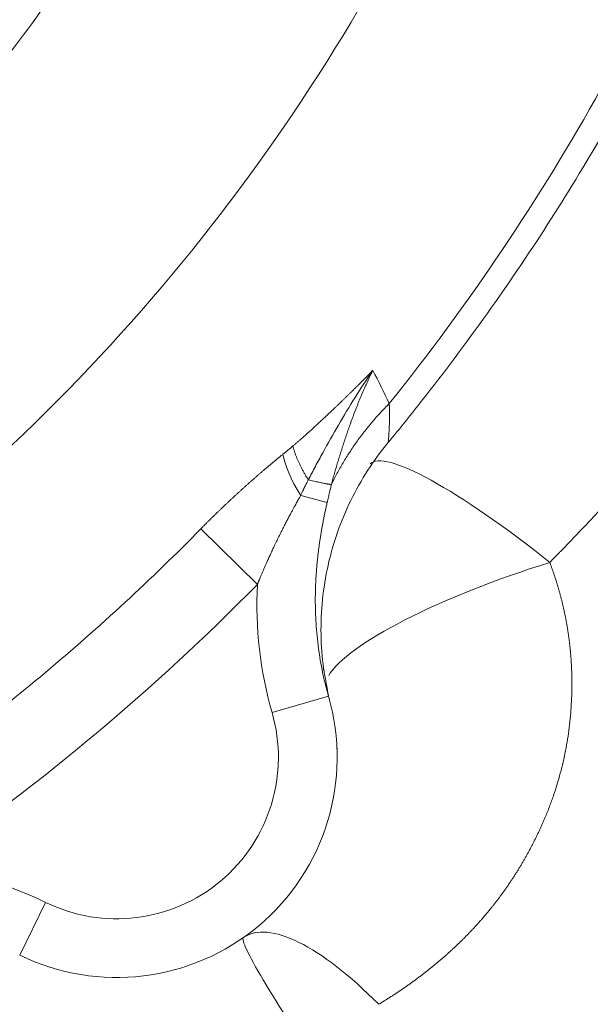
# Model space of a CAD drawing. Header units: millimetres. Extents: x 176 to 9387, y -11044 to -3322.
# Tile 214 of 256: x 8365 to 8384, y -9838 to -9805. Entities that reach past the tile are written whole.
import ezdxf

# ---------------------------------------------------------------- set-up
doc = ezdxf.new("R2010")
doc.units = ezdxf.units.MM
doc.header["$LTSCALE"] = 0.3175
doc.layers.add('1轮廓实线层', color=7, linetype='Continuous', lineweight=18)

msp = doc.modelspace()

# ---------------------------------------------------------------- linework, layer by layer
at = {"layer": '1轮廓实线层'}
for p, q in [((8374.25222, -9821.02287), (8375.1532, -9821.26996)), ((8372.77771, -9824.05598), (8370.85108, -9822.16602)), ((8373.27829, -9828.41995), (8375.19995, -9827.86566)), ((8375.22708, -9827.96109), (8375.21716, -9827.92531)), ((8365.57484, -9834.88379), (8364.69524, -9836.67998))]:
    msp.add_line(p, q, dxfattribs=at)
for radius in [7.5, 7.5, 5.5]:
    msp.add_arc((8367.99374, -9829.94426), radius, 243.908908, 16.089975, dxfattribs=at)
for centre, major_axis, ratio, start_param, end_param in [((8375.66871, -9821.41133), (-1.90384, 2.31849), 0.30843989, 0.47730838, 1.1595921), ((8382.7243, -9825.12133), (6.10522, -5.16974), 0.17498542, 1.71789912, 3.14159265), ((8382.7243, -9825.12133), (-7.60287, -2.48926), 0.21609572, 4.64175476, 6.04674162), ((8376.90543, -9842.6262), (-4.59958, 6.54552), 0.34126052, 5.16448009, 6.28318531), ((8376.90543, -9842.6262), (-4.59958, 6.54552), 0.05895864, 0, 1.27317881)]:
    msp.add_ellipse(centre, major_axis=major_axis, ratio=ratio, start_param=start_param, end_param=end_param, dxfattribs=at)
for points, knots in [([(8288.6896, -9709.07232), (8291.27651, -9707.83776), (8293.94048, -9706.76911), (8299.37858, -9704.97706), (8307.70088, -9702.80679), (8316.32021, -9702.24957), (8327.71023, -9702.95329), (8333.35403, -9704.02848), (8344.18401, -9707.54873), (8349.37021, -9709.99379), (8358.96165, -9716.09193), (8363.3669, -9719.74502), (8371.1248, -9728.02414), (8374.47745, -9732.65017), (8379.92586, -9742.5817), (8382.02162, -9747.88719), (8384.83111, -9758.84442), (8385.54486, -9764.49615), (8385.55123, -9775.79349), (8384.84386, -9781.43909), (8382.05657, -9792.37418), (8379.97665, -9797.66367), (8374.57693, -9807.56023), (8367.93733, -9816.77437), (8354.88301, -9827.69907), (8339.54581, -9835.05914), (8322.87578, -9838.40626), (8305.90132, -9837.54034), (8295.08017, -9834.19157), (8289.95943, -9831.87672)], [0, 0, 0, 0, 0.03125, 0.03125, 0.0625, 0.125, 0.125, 0.1875, 0.1875, 0.25, 0.25, 0.3125, 0.3125, 0.375, 0.375, 0.4375, 0.4375, 0.5, 0.5, 0.5625, 0.5625, 0.625, 0.625, 0.6875, 0.75, 0.8125, 0.875, 0.9375, 1, 1, 1, 1]), ([(8292.572, -9717.20877), (8294.8174, -9716.13733), (8297.11042, -9715.2185), (8301.78779, -9713.67452), (8304.17218, -9713.04934), (8307.8192, -9712.33779), (8309.05022, -9712.1382), (8311.50639, -9711.8195), (8312.73406, -9711.69966), (8316.41587, -9711.456), (8318.8688, -9711.4474), (8322.54579, -9711.66602), (8323.77104, -9711.77767), (8325.60832, -9712.00378), (8326.22064, -9712.08893), (8327.44508, -9712.27901), (8328.05812, -9712.38412), (8331.11148, -9712.95762), (8333.50011, -9713.56553), (8338.17236, -9715.0711), (8340.45593, -9715.96891), (8343.80239, -9717.53323), (8344.90468, -9718.09109), (8346.53781, -9718.98388), (8347.07951, -9719.29128), (8348.14881, -9719.92074), (8348.67715, -9720.24319), (8351.2876, -9721.89368), (8353.27644, -9723.33588), (8357.06123, -9726.45637), (8358.85719, -9728.13465), (8361.40145, -9730.83525), (8362.22715, -9731.76958), (8363.80854, -9733.67778), (8364.56546, -9734.65251), (8366.73728, -9737.63711), (8368.05377, -9739.70707), (8370.42343, -9744.0078), (8371.47719, -9746.24018), (8373.31026, -9750.86451), (8374.07139, -9753.20996), (8375.29207, -9757.96545), (8375.75159, -9760.37549), (8376.21476, -9764.03899), (8376.33132, -9765.26826), (8376.44799, -9767.12461), (8376.47721, -9767.74659), (8376.51569, -9768.98765), (8376.52502, -9769.60691), (8376.52257, -9772.69702), (8376.36439, -9775.14926), (8375.74558, -9780.01533), (8375.28495, -9782.42917), (8374.51375, -9785.42164), (8374.34969, -9786.01889), (8374.00176, -9787.21087), (8373.8178, -9787.80571), (8373.24021, -9789.57366), (8372.81969, -9790.73457), (8371.45434, -9794.16536), (8370.40623, -9796.38358), (8368.03395, -9800.68194), (8366.70996, -9802.76216), (8363.77763, -9806.78037), (8362.19853, -9808.67787), (8358.82737, -9812.2483), (8357.03448, -9813.9228), (8354.18435, -9816.26864), (8353.2074, -9817.02282), (8351.19836, -9818.4743), (8350.16501, -9819.17199), (8347.02563, -9821.14906), (8344.86669, -9822.32404), (8340.42102, -9824.39712), (8338.13427, -9825.29517), (8335.19332, -9826.23895), (8334.601, -9826.41875), (8333.408, -9826.76025), (8332.80654, -9826.92212), (8331.00222, -9827.37717), (8329.79593, -9827.64094), (8326.16708, -9828.31654), (8323.73458, -9828.61316), (8318.84316, -9828.90001), (8316.38428, -9828.89076), (8313.29377, -9828.68301), (8312.67375, -9828.63148), (8311.43739, -9828.50893), (8310.82185, -9828.43802), (8308.98306, -9828.19673), (8307.76763, -9827.9978), (8304.15219, -9827.28855), (8301.78272, -9826.66678), (8298.28909, -9825.51316), (8297.13469, -9825.09165), (8295.41857, -9824.40286), (8294.84912, -9824.16383), (8294.14059, -9823.85306), (8293.99905, -9823.79031), (8293.82232, -9823.71112), (8293.78699, -9823.69524), (8293.734, -9823.67137), (8293.71635, -9823.66341), (8293.68986, -9823.65144), (8293.68103, -9823.64745), (8293.66338, -9823.63947), (8293.65455, -9823.63548), (8293.5751, -9823.59957), (8293.50447, -9823.56769), (8293.15126, -9823.40846), (8292.86853, -9823.28164), (8292.58565, -9823.15539)], [0, 0, 0, 0, 0.03125, 0.03125, 0.0625, 0.0625, 0.078125, 0.078125, 0.09375, 0.09375, 0.125, 0.125, 0.140625, 0.140625, 0.1484375, 0.1484375, 0.15625, 0.15625, 0.1875, 0.1875, 0.21875, 0.21875, 0.234375, 0.234375, 0.2421875, 0.2421875, 0.25, 0.25, 0.28125, 0.28125, 0.3125, 0.3125, 0.328125, 0.328125, 0.34375, 0.34375, 0.375, 0.375, 0.40625, 0.40625, 0.4375, 0.4375, 0.46875, 0.46875, 0.484375, 0.484375, 0.4921875, 0.4921875, 0.5, 0.5, 0.53125, 0.53125, 0.5625, 0.5625, 0.5703125, 0.5703125, 0.578125, 0.578125, 0.59375, 0.59375, 0.625, 0.625, 0.65625, 0.65625, 0.6875, 0.6875, 0.71875, 0.71875, 0.734375, 0.734375, 0.75, 0.75, 0.78125, 0.78125, 0.8125, 0.8125, 0.8203125, 0.8203125, 0.828125, 0.828125, 0.84375, 0.84375, 0.875, 0.875, 0.90625, 0.90625, 0.9140625, 0.9140625, 0.921875, 0.921875, 0.9375, 0.9375, 0.96875, 0.96875, 0.984375, 0.984375, 0.9921875, 0.9921875, 0.99414063, 0.99414063, 0.99462891, 0.99462891, 0.99487305, 0.99487305, 0.99499512, 0.99499512, 0.99511719, 0.99511719, 0.99609375, 0.99609375, 1, 1, 1, 1]), ([(8377.26471, -9817.89461), (8379.96815, -9814.52759), (8382.98682, -9810.03252), (8385.50358, -9805.26321), (8386.4691, -9803.33523), (8386.93125, -9802.36109), (8388.25464, -9799.41089), (8389.85126, -9795.4033), (8391.41588, -9790.24613), (8392.15549, -9787.10216), (8392.60375, -9784.99701), (8392.80542, -9783.93984), (8393.70098, -9778.63584), (8394.1456, -9773.25922), (8394.02221, -9767.88869), (8393.92733, -9765.74291), (8393.85709, -9764.67123), (8393.57846, -9761.46269), (8393.02597, -9757.20192), (8391.89075, -9751.9569), (8391.0131, -9748.86329), (8390.38472, -9746.81463), (8390.04888, -9745.79718), (8388.26343, -9740.74867), (8386.49524, -9736.83374), (8383.89392, -9732.16359), (8383.3541, -9731.24073), (8382.23619, -9729.41909), (8380.50196, -9726.72272), (8378.60114, -9724.14111), (8377.26481, -9722.47682)], [0, 0, 0, 0, 0.125, 0.15625, 0.15625, 0.1875, 0.1875, 0.25, 0.3125, 0.34375, 0.34375, 0.375, 0.375, 0.5, 0.53125, 0.53125, 0.5625, 0.5625, 0.625, 0.6875, 0.71875, 0.71875, 0.75, 0.75, 0.875, 0.875, 0.90625, 0.90625, 0.9375, 1, 1, 1, 1]), ([(8377.23138, -9819.21926), (8377.62285, -9818.74516), (8378.00886, -9818.26615), (8379.90895, -9815.84936), (8381.32597, -9813.85668), (8383.9589, -9809.75769), (8385.17479, -9807.65137), (8387.40595, -9803.3254), (8388.42124, -9801.10575), (8389.78999, -9797.68916), (8390.22152, -9796.53271), (8391.02649, -9794.2061), (8391.39958, -9793.03754), (8392.43233, -9789.51639), (8393.00565, -9787.14836), (8393.92592, -9782.37184), (8394.27286, -9779.96334), (8394.62183, -9776.31995), (8394.70954, -9775.10037), (8394.82673, -9772.65291), (8394.85631, -9771.42248), (8394.85631, -9770.19279)], [0, 0, 0, 0, 0.03442585, 0.03442585, 0.17238187, 0.17238187, 0.3103379, 0.3103379, 0.44829393, 0.44829393, 0.51727195, 0.51727195, 0.58624996, 0.58624996, 0.72420599, 0.72420599, 0.86216202, 0.86216202, 0.93114003, 0.93114003, 1, 1, 1, 1]), ([(8391.75488, -9812.19279), (8391.73344, -9812.2252), (8391.69053, -9812.29004), (8391.62594, -9812.38719), (8391.56117, -9812.48429), (8391.4962, -9812.58134), (8391.43104, -9812.67834), (8391.36569, -9812.77529), (8391.30014, -9812.87218), (8391.23439, -9812.96903), (8391.16845, -9813.06581), (8391.10231, -9813.16255), (8391.03598, -9813.25922), (8390.96946, -9813.35585), (8390.90273, -9813.45242), (8390.83582, -9813.54893), (8390.76871, -9813.64539), (8390.7014, -9813.74179), (8390.6339, -9813.83813), (8390.5662, -9813.93442), (8390.49831, -9814.03065), (8390.43022, -9814.12682), (8390.36194, -9814.22293), (8390.29347, -9814.31899), (8390.22479, -9814.41498), (8390.15593, -9814.51092), (8390.08687, -9814.6068), (8390.01761, -9814.70261), (8389.94816, -9814.79837), (8389.87851, -9814.89407), (8389.80867, -9814.9897), (8389.73863, -9815.08528), (8389.6684, -9815.18079), (8389.59797, -9815.27624), (8389.52735, -9815.37163), (8389.45654, -9815.46696), (8389.38552, -9815.56222), (8389.31432, -9815.65742), (8389.24292, -9815.75255), (8389.17132, -9815.84763), (8389.09953, -9815.94263), (8389.02754, -9816.03758), (8388.95536, -9816.13245), (8388.88298, -9816.22727), (8388.81041, -9816.32201), (8388.73764, -9816.41669), (8388.66468, -9816.51131), (8388.59152, -9816.60585), (8388.51817, -9816.70033), (8388.44462, -9816.79475), (8388.37088, -9816.88909), (8388.29694, -9816.98337), (8388.22281, -9817.07758), (8388.14848, -9817.17172), (8388.07396, -9817.26579), (8387.99924, -9817.35979), (8387.92433, -9817.45372), (8387.84923, -9817.54759), (8387.77392, -9817.64138), (8387.69843, -9817.7351), (8387.62273, -9817.82875), (8387.54685, -9817.92233), (8387.47076, -9818.01584), (8387.39449, -9818.10927), (8387.31801, -9818.20264), (8387.24135, -9818.29593), (8387.16448, -9818.38915), (8387.08743, -9818.48229), (8387.01017, -9818.57536), (8386.93273, -9818.66836), (8386.85508, -9818.76129), (8386.77724, -9818.85414), (8386.69921, -9818.94691), (8386.62098, -9819.03961), (8386.54256, -9819.13224), (8386.46394, -9819.22479), (8386.38513, -9819.31726), (8386.30612, -9819.40966), (8386.22692, -9819.50198), (8386.14752, -9819.59423), (8386.06793, -9819.6864), (8385.98814, -9819.77849), (8385.90816, -9819.8705), (8385.82798, -9819.96244), (8385.74761, -9820.0543), (8385.66704, -9820.14607), (8385.58628, -9820.23778), (8385.50532, -9820.3294), (8385.42417, -9820.42094), (8385.34282, -9820.5124), (8385.26127, -9820.60379), (8385.17954, -9820.69509), (8385.0976, -9820.78631), (8385.01547, -9820.87745), (8384.93315, -9820.96852), (8384.85063, -9821.0595), (8384.76792, -9821.15039), (8384.68501, -9821.24121), (8384.60191, -9821.33195), (8384.51861, -9821.4226), (8384.43512, -9821.51317), (8384.35143, -9821.60366), (8384.26755, -9821.69406), (8384.18347, -9821.78438), (8384.09919, -9821.87462), (8384.01472, -9821.96477), (8383.93006, -9822.05484), (8383.8452, -9822.14483), (8383.76015, -9822.23473), (8383.6749, -9822.32454), (8383.58946, -9822.41427), (8383.50382, -9822.50392), (8383.41798, -9822.59348), (8383.33196, -9822.68295), (8383.24573, -9822.77234), (8383.15931, -9822.86164), (8383.0727, -9822.95086), (8382.98589, -9823.03998), (8382.89889, -9823.12902), (8382.81169, -9823.21798), (8382.75344, -9823.27718), (8382.7243, -9823.30679)], [0, 0, 0, 0, 0.00808787, 0.01618028, 0.02427727, 0.03237885, 0.04048504, 0.04859587, 0.05671136, 0.06483152, 0.07295638, 0.08108596, 0.08922028, 0.09735937, 0.10550324, 0.11365192, 0.12180542, 0.12996377, 0.13812699, 0.1462951, 0.15446812, 0.16264607, 0.17082898, 0.17901685, 0.18720972, 0.19540761, 0.20361053, 0.21181851, 0.22003157, 0.22824972, 0.236473, 0.24470141, 0.25293498, 0.26117373, 0.26941768, 0.27766685, 0.28592127, 0.29418094, 0.3024459, 0.31071616, 0.31899174, 0.32727266, 0.33555895, 0.34385062, 0.35214769, 0.36045018, 0.36875812, 0.37707152, 0.3853904, 0.39371479, 0.4020447, 0.41038014, 0.41872116, 0.42706775, 0.43541994, 0.44377776, 0.45214121, 0.46051033, 0.46888512, 0.47726562, 0.48565183, 0.49404378, 0.50244148, 0.51084497, 0.51925425, 0.52766934, 0.53609027, 0.54451705, 0.5529497, 0.56138824, 0.5698327, 0.57828308, 0.58673942, 0.59520172, 0.60367, 0.61214429, 0.62062461, 0.62911096, 0.63760338, 0.64610188, 0.65460648, 0.66311719, 0.67163404, 0.68015704, 0.68868622, 0.69722159, 0.70576316, 0.71431097, 0.72286502, 0.73142533, 0.73999193, 0.74856483, 0.75714404, 0.7657296, 0.7743215, 0.78291979, 0.79152446, 0.80013554, 0.80875305, 0.817377, 0.82600742, 0.83464432, 0.84328771, 0.85193762, 0.86059407, 0.86925706, 0.87792663, 0.88660278, 0.89528553, 0.90397491, 0.91267092, 0.92137359, 0.93008294, 0.93879897, 0.94752171, 0.95625118, 0.96498739, 0.97373036, 0.98248011, 0.99123665, 1, 1, 1, 1]), ([(8373.99028, -9819.33839), (8374.00191, -9819.32853), (8374.02556, -9819.30848), (8374.06155, -9819.27774), (8374.09865, -9819.24588), (8374.13686, -9819.21289), (8374.17618, -9819.17878), (8374.2166, -9819.14353), (8374.25813, -9819.10714), (8374.30075, -9819.06961), (8374.34448, -9819.03095), (8374.38929, -9818.99114), (8374.4352, -9818.95018), (8374.4822, -9818.90807), (8374.53029, -9818.86481), (8374.57947, -9818.82039), (8374.62972, -9818.77481), (8374.68106, -9818.72807), (8374.73347, -9818.68016), (8374.78696, -9818.63108), (8374.84152, -9818.58083), (8374.89715, -9818.5294), (8374.95384, -9818.47678), (8375.01159, -9818.42299), (8375.0704, -9818.368), (8375.13027, -9818.31182), (8375.19119, -9818.25445), (8375.25316, -9818.19587), (8375.31617, -9818.13609), (8375.38022, -9818.0751), (8375.44531, -9818.0129), (8375.51144, -9817.94948), (8375.57859, -9817.88483), (8375.64677, -9817.81896), (8375.71597, -9817.75186), (8375.78619, -9817.68352), (8375.85742, -9817.61395), (8375.92966, -9817.54312), (8376.00291, -9817.47105), (8376.07715, -9817.39773), (8376.15239, -9817.32314), (8376.22863, -9817.24729), (8376.30584, -9817.17017), (8376.38404, -9817.09178), (8376.46322, -9817.0121), (8376.54337, -9816.93114), (8376.6245, -9816.8489), (8376.67883, -9816.79356), (8376.70617, -9816.7657)], [0, 0, 0, 0, 0.0124155, 0.0252419, 0.03847955, 0.05212879, 0.06618991, 0.08066322, 0.09554899, 0.11084748, 0.12655894, 0.14268362, 0.15922173, 0.17617351, 0.19353918, 0.21131893, 0.22951297, 0.24812151, 0.26714473, 0.28658283, 0.30643598, 0.32670438, 0.3473882, 0.36848762, 0.39000282, 0.41193397, 0.43428125, 0.45704482, 0.48022487, 0.50382155, 0.52783504, 0.55226551, 0.57711312, 0.60237805, 0.62806047, 0.65416053, 0.68067842, 0.7076143, 0.73496833, 0.7627407, 0.79093156, 0.8195411, 0.84856947, 0.87801686, 0.90788343, 0.93816936, 0.96887483, 1, 1, 1, 1]), ([(8376.70617, -9816.7657), (8376.4993, -9817.06814), (8376.29843, -9817.3765), (8375.90856, -9817.99913), (8375.71956, -9818.31341), (8375.35342, -9818.94225), (8375.17626, -9819.25683), (8374.91956, -9819.72459), (8374.8355, -9819.87983), (8374.67044, -9820.18815), (8374.58944, -9820.34124), (8374.51002, -9820.49283)], [0, 0, 0, 0, 0.25, 0.25, 0.5, 0.5, 0.75, 0.75, 0.875, 0.875, 1, 1, 1, 1]), ([(8376.70617, -9816.7657), (8376.69783, -9816.78288), (8376.68113, -9816.81725), (8376.65626, -9816.86896), (8376.63153, -9816.92079), (8376.60695, -9816.97275), (8376.58251, -9817.02483), (8376.55822, -9817.07703), (8376.53408, -9817.12935), (8376.51008, -9817.18179), (8376.48624, -9817.23434), (8376.46256, -9817.28701), (8376.43903, -9817.33978), (8376.41565, -9817.39267), (8376.39243, -9817.44567), (8376.36937, -9817.49878), (8376.34647, -9817.55199), (8376.32373, -9817.60531), (8376.30115, -9817.65872), (8376.27874, -9817.71224), (8376.25649, -9817.76586), (8376.2344, -9817.81957), (8376.21248, -9817.87338), (8376.19073, -9817.92729), (8376.16915, -9817.98128), (8376.14774, -9818.03537), (8376.1265, -9818.08954), (8376.10543, -9818.1438), (8376.08453, -9818.19814), (8376.06381, -9818.25257), (8376.04327, -9818.30708), (8376.0229, -9818.36167), (8376.0027, -9818.41633), (8375.98269, -9818.47107), (8375.96285, -9818.52588), (8375.94319, -9818.58077), (8375.91975, -9818.64696), (8375.89253, -9818.72455), (8375.86153, -9818.81371), (8375.83074, -9818.90315), (8375.80016, -9818.99287), (8375.7698, -9819.08286), (8375.73968, -9819.17312), (8375.7098, -9819.26365), (8375.68018, -9819.35444), (8375.65083, -9819.44549), (8375.62175, -9819.53681), (8375.59295, -9819.62837), (8375.56445, -9819.72019), (8375.53626, -9819.81225), (8375.50838, -9819.90456), (8375.48083, -9819.9971), (8375.45361, -9820.08988), (8375.42674, -9820.18289), (8375.40023, -9820.27613), (8375.37409, -9820.36958), (8375.34832, -9820.46326), (8375.32292, -9820.55713), (8375.30632, -9820.6199), (8375.29802, -9820.65128)], [0, 0, 0, 0, 0.01438302, 0.02876275, 0.043139, 0.0575116, 0.07188037, 0.08624512, 0.10060569, 0.11496188, 0.12931351, 0.14366042, 0.15800241, 0.17233931, 0.18667094, 0.20099711, 0.21531766, 0.22963239, 0.24394112, 0.25824369, 0.2725399, 0.28682958, 0.30111255, 0.31538863, 0.32965765, 0.34391941, 0.35817375, 0.37242048, 0.38665943, 0.40089042, 0.41511327, 0.4293278, 0.44353385, 0.45773123, 0.47191976, 0.48609927, 0.50026959, 0.52311943, 0.54595277, 0.56877021, 0.59157232, 0.61435967, 0.63713284, 0.65989237, 0.68263882, 0.70537273, 0.72809462, 0.75080501, 0.77350443, 0.79619336, 0.8188723, 0.84154173, 0.86420214, 0.88685397, 0.90949768, 0.93213371, 0.95476249, 0.97738445, 1, 1, 1, 1]), ([(8377.26479, -9817.8945), (8377.26517, -9817.90396), (8377.26591, -9817.9228), (8377.26691, -9817.9507), (8377.26782, -9817.97818), (8377.26864, -9818.00523), (8377.26938, -9818.03185), (8377.27003, -9818.05805), (8377.2706, -9818.08383), (8377.27109, -9818.10919), (8377.27151, -9818.13413), (8377.27186, -9818.15866), (8377.27213, -9818.18278), (8377.27235, -9818.20648), (8377.27251, -9818.22978), (8377.2726, -9818.25267), (8377.27265, -9818.27515), (8377.27264, -9818.29723), (8377.27258, -9818.31892), (8377.27248, -9818.3402), (8377.27234, -9818.36109), (8377.27216, -9818.38159), (8377.27195, -9818.40169), (8377.27126, -9818.45716), (8377.26959, -9818.54386), (8377.26621, -9818.65486), (8377.26214, -9818.75451), (8377.25757, -9818.84682), (8377.25278, -9818.9311), (8377.24792, -9819.00659), (8377.24339, -9819.07026), (8377.24032, -9819.11055), (8377.23846, -9819.13461), (8377.23747, -9819.1472), (8377.23654, -9819.15877), (8377.23568, -9819.16932), (8377.2349, -9819.17886), (8377.23418, -9819.18739), (8377.23355, -9819.19491), (8377.23298, -9819.20143), (8377.2325, -9819.20693), (8377.2321, -9819.21143), (8377.23179, -9819.21493), (8377.23156, -9819.21741), (8377.23142, -9819.21896), (8377.2314, -9819.21916), (8377.23139, -9819.21925)], [0, 0, 0, 0, 0.01250177, 0.02489704, 0.03718557, 0.04936715, 0.06144155, 0.07340856, 0.08526798, 0.09701963, 0.10866332, 0.12019887, 0.13162613, 0.14294493, 0.15415514, 0.16525661, 0.17624923, 0.18713285, 0.19790739, 0.20857273, 0.21912879, 0.22957548, 0.23991273, 0.25014046, 0.31591241, 0.37949098, 0.44088342, 0.50010446, 0.564784, 0.62794952, 0.68964914, 0.7499385, 0.76814686, 0.78629434, 0.80438272, 0.82241385, 0.84038959, 0.85831183, 0.87618249, 0.89400352, 0.9117769, 0.92950463, 0.94718873, 0.96483127, 0.98243433, 1, 1, 1, 1]), ([(8377.2314, -9819.2193), (8376.98152, -9819.52192), (8376.74948, -9819.83927), (8376.32428, -9820.49903), (8376.13112, -9820.84144), (8375.78636, -9821.54658), (8375.63475, -9821.90931), (8375.37521, -9822.65007), (8375.26727, -9823.02809), (8375.09653, -9823.79421), (8375.03374, -9824.18229), (8374.95418, -9824.96316), (8374.93741, -9825.35594), (8374.95012, -9826.14074), (8374.9796, -9826.53277), (8375.0333, -9826.93129), (8375.0346, -9826.94086), (8375.03592, -9826.95044)], [0, 0, 0, 0, 0.14235638, 0.14235638, 0.28471275, 0.28471275, 0.42706913, 0.42706913, 0.56942551, 0.56942551, 0.71178189, 0.71178189, 0.85413826, 0.85413826, 0.99649464, 0.99649464, 1, 1, 1, 1]), ([(8370.85108, -9822.16602), (8370.86283, -9822.15405), (8370.88633, -9822.13011), (8370.92166, -9822.09428), (8370.95702, -9822.05849), (8370.99245, -9822.02277), (8371.02792, -9821.9871), (8371.06345, -9821.95148), (8371.09903, -9821.91592), (8371.13466, -9821.88042), (8371.17034, -9821.84497), (8371.20608, -9821.80958), (8371.24187, -9821.77425), (8371.27772, -9821.73896), (8371.31361, -9821.70374), (8371.34957, -9821.66857), (8371.38557, -9821.63345), (8371.42163, -9821.59839), (8371.45774, -9821.56338), (8371.49391, -9821.52843), (8371.53013, -9821.49353), (8371.56641, -9821.45868), (8371.60274, -9821.42389), (8371.63912, -9821.38915), (8371.67556, -9821.35447), (8371.71206, -9821.31984), (8371.74861, -9821.28527), (8371.78521, -9821.25074), (8371.82187, -9821.21627), (8371.85859, -9821.18186), (8371.89536, -9821.14749), (8371.93218, -9821.11318), (8371.96907, -9821.07892), (8372.00601, -9821.04471), (8372.043, -9821.01056), (8372.08005, -9820.97646), (8372.11716, -9820.94241), (8372.15432, -9820.90841), (8372.19155, -9820.87447), (8372.22882, -9820.84057), (8372.26616, -9820.80673), (8372.30355, -9820.77294), (8372.341, -9820.7392), (8372.3785, -9820.70551), (8372.41607, -9820.67187), (8372.45369, -9820.63829), (8372.49137, -9820.60475), (8372.52911, -9820.57127), (8372.5669, -9820.53783), (8372.60475, -9820.50445), (8372.64266, -9820.47112), (8372.68063, -9820.43783), (8372.71866, -9820.4046), (8372.75675, -9820.37142), (8372.79489, -9820.33828), (8372.83309, -9820.3052), (8372.87136, -9820.27216), (8372.90968, -9820.23918), (8372.94806, -9820.20624), (8372.9865, -9820.17336), (8373.025, -9820.14052), (8373.06356, -9820.10773), (8373.10218, -9820.07499), (8373.14085, -9820.0423), (8373.17959, -9820.00966), (8373.21839, -9819.97707), (8373.25725, -9819.94452), (8373.29617, -9819.91202), (8373.33515, -9819.87957), (8373.37419, -9819.84717), (8373.41329, -9819.81482), (8373.45245, -9819.78251), (8373.49167, -9819.75026), (8373.53095, -9819.71804), (8373.57029, -9819.68588), (8373.6097, -9819.65376), (8373.63599, -9819.63241), (8373.64914, -9819.62173)], [0, 0, 0, 0, 0.01305347, 0.02610619, 0.03915851, 0.05221077, 0.06526333, 0.07831654, 0.09137075, 0.1044263, 0.11748355, 0.13054284, 0.14360453, 0.15666896, 0.16973648, 0.18280744, 0.19588218, 0.20896106, 0.22204442, 0.2351326, 0.24822595, 0.26132481, 0.27442954, 0.28754046, 0.30065794, 0.3137823, 0.32691389, 0.34005305, 0.35320013, 0.36635545, 0.37951937, 0.39269221, 0.40587433, 0.41906604, 0.43226769, 0.44547961, 0.45870214, 0.47193561, 0.48518035, 0.49843669, 0.51170497, 0.5249855, 0.53827863, 0.55158467, 0.56490395, 0.5782368, 0.59158354, 0.60494449, 0.61831997, 0.63171031, 0.64511583, 0.65853683, 0.67197365, 0.68542658, 0.69889596, 0.71238208, 0.72588527, 0.73940583, 0.75294406, 0.76650029, 0.78007482, 0.79366794, 0.80727997, 0.8209112, 0.83456195, 0.84823249, 0.86192315, 0.8756342, 0.88936595, 0.9031187, 0.91689272, 0.93068832, 0.94450578, 0.9583454, 0.97220745, 0.98609222, 1, 1, 1, 1]), ([(8374.51, -9820.49283), (8374.50397, -9820.50479), (8374.49048, -9820.53155), (8374.46819, -9820.57593), (8374.44189, -9820.62883), (8374.41173, -9820.69018), (8374.37977, -9820.75563), (8374.34842, -9820.82035), (8374.32004, -9820.87957), (8374.29474, -9820.93268), (8374.27242, -9820.97975), (8374.25864, -9821.00916), (8374.25222, -9821.02287)], [0, 0, 0, 0, 0.06807391, 0.15230756, 0.25251921, 0.36849866, 0.50000958, 0.6231243, 0.73452439, 0.83437619, 0.92282572, 1, 1, 1, 1]), ([(8375.29801, -9820.65128), (8375.29458, -9820.66596), (8375.28772, -9820.69529), (8375.2774, -9820.73935), (8375.26707, -9820.78342), (8375.25673, -9820.8275), (8375.24637, -9820.87161), (8375.23601, -9820.91573), (8375.22564, -9820.95989), (8375.21526, -9821.00407), (8375.20489, -9821.04829), (8375.19452, -9821.09254), (8375.18415, -9821.13682), (8375.17379, -9821.18115), (8375.16344, -9821.22551), (8375.15655, -9821.25512), (8375.1531, -9821.26993)], [0, 0, 0, 0, 0.07174071, 0.14341318, 0.21502228, 0.28657294, 0.35807016, 0.42951899, 0.50092459, 0.57229217, 0.64362701, 0.71493445, 0.78621994, 0.85748897, 0.92874711, 1, 1, 1, 1]), ([(8374.25222, -9821.02287), (8374.24546, -9821.03477), (8374.23031, -9821.06145), (8374.20534, -9821.1059), (8374.17562, -9821.1591), (8374.14119, -9821.22111), (8374.10208, -9821.292), (8374.0583, -9821.37185), (8374.00989, -9821.46075), (8373.95691, -9821.55883), (8373.89941, -9821.6662), (8373.83749, -9821.783), (8373.77124, -9821.9094), (8373.7008, -9822.04558), (8373.62633, -9822.19174), (8373.54803, -9822.3481), (8373.46703, -9822.51326), (8373.38656, -9822.68068), (8373.30962, -9822.84358), (8373.23851, -9822.99681), (8373.17308, -9823.14017), (8373.1019, -9823.29841), (8373.02514, -9823.47201), (8372.95489, -9823.63425), (8372.90017, -9823.76257), (8372.86996, -9823.8341), (8372.8512, -9823.87891), (8372.84358, -9823.89722), (8372.83642, -9823.91454), (8372.82971, -9823.93088), (8372.82345, -9823.94622), (8372.81764, -9823.96057), (8372.81226, -9823.97392), (8372.80733, -9823.98627), (8372.80283, -9823.99763), (8372.79876, -9824.00798), (8372.79512, -9824.01733), (8372.79192, -9824.02567), (8372.78913, -9824.033), (8372.78678, -9824.03933), (8372.78484, -9824.04464), (8372.78332, -9824.04895), (8372.78224, -9824.05225), (8372.78151, -9824.05452), (8372.78129, -9824.05573), (8372.78122, -9824.05615)], [0, 0, 0, 0, 0.01224319, 0.02743531, 0.04558606, 0.06670694, 0.09081124, 0.11791409, 0.1480324, 0.18118487, 0.21739194, 0.25667575, 0.29906007, 0.34457022, 0.39323303, 0.44507668, 0.50013064, 0.55677921, 0.61011787, 0.6601108, 0.70672472, 0.74992882, 0.81401014, 0.87500949, 0.90662605, 0.93763286, 0.94381018, 0.94966722, 0.95520365, 0.96041915, 0.96531343, 0.96988622, 0.97413727, 0.97806634, 0.98167324, 0.98495776, 0.98791975, 0.99055906, 0.99287559, 0.99486926, 0.99654005, 0.99788799, 0.9989133, 0.99961656, 1, 1, 1, 1]), ([(8375.1531, -9821.26993), (8375.14789, -9821.29247), (8375.13745, -9821.33759), (8375.12211, -9821.4054), (8375.10699, -9821.47339), (8375.09212, -9821.54155), (8375.07749, -9821.60989), (8375.06313, -9821.67842), (8375.04901, -9821.74712), (8375.03516, -9821.816), (8375.02158, -9821.88507), (8375.00827, -9821.95432), (8374.99524, -9822.02375), (8374.98249, -9822.09337), (8374.97002, -9822.16317), (8374.95784, -9822.23316), (8374.94596, -9822.30333), (8374.93438, -9822.37368), (8374.9231, -9822.44423), (8374.91213, -9822.51495), (8374.90148, -9822.58587), (8374.89114, -9822.65697), (8374.88113, -9822.72825), (8374.87144, -9822.79972), (8374.86209, -9822.87137), (8374.85307, -9822.94321), (8374.8444, -9823.01523), (8374.83607, -9823.08744), (8374.8281, -9823.15982), (8374.82048, -9823.23239), (8374.81322, -9823.30514), (8374.80632, -9823.37806), (8374.7998, -9823.45117), (8374.79365, -9823.52445), (8374.78788, -9823.59791), (8374.7825, -9823.67154), (8374.77751, -9823.74534), (8374.77291, -9823.81932), (8374.76871, -9823.89346), (8374.76491, -9823.96777), (8374.76152, -9824.04225), (8374.75855, -9824.11688), (8374.75599, -9824.19168), (8374.75385, -9824.26664), (8374.75215, -9824.34175), (8374.75087, -9824.41702), (8374.75003, -9824.49243), (8374.74906, -9824.67784), (8374.7531, -9824.97569), (8374.77225, -9825.38793), (8374.80604, -9825.80636), (8374.8547, -9826.22373), (8374.91835, -9826.6395), (8374.98342, -9826.98129), (8375.04341, -9827.25488), (8375.08397, -9827.4247), (8375.11845, -9827.56062), (8375.14077, -9827.64522), (8375.15916, -9827.71298), (8375.16968, -9827.75104), (8375.17672, -9827.77621), (8375.18005, -9827.78808), (8375.18315, -9827.79907), (8375.18601, -9827.80917), (8375.18863, -9827.81839), (8375.19101, -9827.82673), (8375.19314, -9827.83419), (8375.19502, -9827.84077), (8375.19666, -9827.84647), (8375.19805, -9827.85129), (8375.19918, -9827.85524), (8375.20007, -9827.85831), (8375.2007, -9827.8605), (8375.20109, -9827.86183), (8375.20125, -9827.86241), (8375.2013, -9827.86256)], [0, 0, 0, 0, 0.01045638, 0.0209291, 0.03141838, 0.04192442, 0.05244743, 0.0629876, 0.07354513, 0.08412021, 0.09471303, 0.10532378, 0.11595262, 0.12659975, 0.13726532, 0.14794951, 0.15865247, 0.16937435, 0.18011532, 0.19087551, 0.20165507, 0.21245412, 0.22327279, 0.23411121, 0.24496949, 0.25584774, 0.26674606, 0.27766455, 0.28860329, 0.29956238, 0.31054188, 0.32154186, 0.33256239, 0.34360351, 0.35466528, 0.36574774, 0.37685091, 0.38797482, 0.39911949, 0.41028493, 0.42147113, 0.43267809, 0.44390579, 0.45515422, 0.46642334, 0.47771311, 0.48902349, 0.50035442, 0.56111993, 0.622964, 0.68585388, 0.74974859, 0.81170524, 0.87473675, 0.90594166, 0.93744952, 0.95311028, 0.96888413, 0.97672121, 0.98462431, 0.98660652, 0.98845155, 0.99015954, 0.9917306, 0.99316483, 0.99446235, 0.99562323, 0.99664755, 0.9975354, 0.99828683, 0.9989019, 0.99938066, 0.99972316, 0.99992947, 1, 1, 1, 1]), ([(8359.83887, -9831.40723), (8360.82872, -9830.72844), (8361.80194, -9830.02557), (8363.71295, -9828.57348), (8366.52635, -9826.32588), (8369.17112, -9823.87857), (8370.85108, -9822.16602)], [0, 0, 0, 0, 0.25, 0.25, 0.5, 1, 1, 1, 1]), ([(8382.7243, -9823.30679), (8382.7306, -9823.32341), (8382.74321, -9823.35665), (8382.76182, -9823.40659), (8382.78022, -9823.45657), (8382.79836, -9823.50661), (8382.81628, -9823.55671), (8382.83395, -9823.60686), (8382.85138, -9823.65707), (8382.86858, -9823.70733), (8382.88553, -9823.75765), (8382.90225, -9823.80802), (8382.91872, -9823.85845), (8382.93496, -9823.90892), (8382.95096, -9823.95946), (8382.96673, -9824.01005), (8382.98225, -9824.06069), (8382.99753, -9824.11138), (8383.01258, -9824.16213), (8383.02738, -9824.21294), (8383.04195, -9824.26379), (8383.05628, -9824.3147), (8383.07037, -9824.36567), (8383.08422, -9824.41668), (8383.09783, -9824.46775), (8383.1112, -9824.51887), (8383.12433, -9824.57005), (8383.13723, -9824.62128), (8383.14988, -9824.67256), (8383.1623, -9824.72389), (8383.17448, -9824.77528), (8383.18642, -9824.82671), (8383.19812, -9824.8782), (8383.20958, -9824.92974), (8383.22081, -9824.98134), (8383.23179, -9825.03298), (8383.24253, -9825.08468), (8383.25304, -9825.13643), (8383.26331, -9825.18823), (8383.27334, -9825.24008), (8383.28313, -9825.29198), (8383.29268, -9825.34393), (8383.30199, -9825.39594), (8383.31106, -9825.44799), (8383.3199, -9825.5001), (8383.32849, -9825.55225), (8383.33685, -9825.60446), (8383.34497, -9825.65672), (8383.35285, -9825.70902), (8383.36049, -9825.76138), (8383.36789, -9825.81379), (8383.37505, -9825.86624), (8383.38197, -9825.91875), (8383.38866, -9825.97131), (8383.3951, -9826.02391), (8383.40131, -9826.07656), (8383.40728, -9826.12927), (8383.41301, -9826.18202), (8383.4185, -9826.23482), (8383.42375, -9826.28767), (8383.42876, -9826.34057), (8383.43354, -9826.39352), (8383.43807, -9826.44651), (8383.44237, -9826.49955), (8383.44643, -9826.55265), (8383.45025, -9826.60578), (8383.45382, -9826.65897), (8383.45717, -9826.71221), (8383.46027, -9826.76549), (8383.46313, -9826.81882), (8383.46575, -9826.87219), (8383.46814, -9826.92562), (8383.47029, -9826.97909), (8383.47219, -9827.0326), (8383.47386, -9827.08617), (8383.47529, -9827.13978), (8383.47648, -9827.19344), (8383.47744, -9827.24714), (8383.47815, -9827.30089), (8383.47862, -9827.35468), (8383.47886, -9827.40852), (8383.47886, -9827.46241), (8383.47862, -9827.51634), (8383.47813, -9827.57032), (8383.47741, -9827.62434), (8383.47646, -9827.67841), (8383.47268, -9827.84906), (8383.46104, -9828.13524), (8383.43148, -9828.53503), (8383.38877, -9828.93149), (8383.33289, -9829.32461), (8383.26385, -9829.71437), (8383.18165, -9830.10077), (8383.08628, -9830.48379), (8382.97776, -9830.86344), (8382.85607, -9831.2397), (8382.72125, -9831.61258), (8382.60843, -9831.89407), (8382.52632, -9832.08705), (8382.48015, -9832.19312), (8382.43316, -9832.29857), (8382.38535, -9832.40342), (8382.33673, -9832.50765), (8382.28728, -9832.61127), (8382.23703, -9832.71429), (8382.18596, -9832.8167), (8382.13407, -9832.9185), (8382.08136, -9833.0197), (8382.02784, -9833.12029), (8381.97351, -9833.22028), (8381.91835, -9833.31967), (8381.86238, -9833.41846), (8381.8056, -9833.51665), (8381.748, -9833.61424), (8381.68958, -9833.71123), (8381.63035, -9833.80763), (8381.5703, -9833.90343), (8381.50944, -9833.99863), (8381.44776, -9834.09325), (8381.38527, -9834.18727), (8381.32195, -9834.2807), (8381.25783, -9834.37354), (8381.19288, -9834.4658), (8381.12712, -9834.55747), (8381.06055, -9834.64855), (8380.99316, -9834.73904), (8380.92495, -9834.82896), (8380.85593, -9834.91829), (8380.78609, -9835.00703), (8380.71543, -9835.0952), (8380.64396, -9835.18279), (8380.57168, -9835.2698), (8380.49857, -9835.35624), (8380.42465, -9835.4421), (8380.34992, -9835.52739), (8380.27437, -9835.6121), (8380.198, -9835.69624), (8380.12082, -9835.77981), (8380.04282, -9835.86282), (8379.96401, -9835.94525), (8379.88438, -9836.02712), (8379.80393, -9836.10842), (8379.72267, -9836.18916), (8379.64059, -9836.26933), (8379.5577, -9836.34895), (8379.47399, -9836.428), (8379.38947, -9836.50649), (8379.30412, -9836.58443), (8379.21797, -9836.6618), (8379.13099, -9836.73863), (8379.0432, -9836.81489), (8378.9546, -9836.89061), (8378.86518, -9836.96577), (8378.77494, -9837.04038), (8378.68389, -9837.11445), (8378.59202, -9837.18796), (8378.49934, -9837.26093), (8378.40584, -9837.33335), (8378.31152, -9837.40523), (8378.21639, -9837.47656), (8378.12044, -9837.54735), (8378.02368, -9837.6176), (8377.9261, -9837.68731), (8377.8277, -9837.75649), (8377.72849, -9837.82512), (8377.62846, -9837.89322), (8377.52762, -9837.96079), (8377.42596, -9838.02782), (8377.32349, -9838.09432), (8377.2202, -9838.16029), (8377.11608, -9838.22572), (8377.01119, -9838.29067), (8376.94072, -9838.33343), (8376.90543, -9838.35485)], [0, 0, 0, 0, 0.00292195, 0.005843, 0.00876321, 0.01168263, 0.01460133, 0.01751937, 0.0204368, 0.0233537, 0.02627012, 0.02918612, 0.03210176, 0.0350171, 0.0379322, 0.04084713, 0.04376195, 0.04667671, 0.04959148, 0.05250631, 0.05542127, 0.05833642, 0.06125183, 0.06416754, 0.06708362, 0.07000014, 0.07291715, 0.07583471, 0.07875289, 0.08167174, 0.08459132, 0.08751171, 0.09043294, 0.0933551, 0.09627823, 0.0992024, 0.10212767, 0.1050541, 0.10798174, 0.11091066, 0.11384092, 0.11677258, 0.1197057, 0.12264033, 0.12557654, 0.12851438, 0.13145393, 0.13439522, 0.13733833, 0.14028332, 0.14323024, 0.14617914, 0.1491301, 0.15208317, 0.1550384, 0.15799586, 0.1609556, 0.16391769, 0.16688217, 0.16984911, 0.17281857, 0.1757906, 0.17876526, 0.18174261, 0.1847227, 0.18770559, 0.19069134, 0.19368001, 0.19667164, 0.19966631, 0.20266405, 0.20566494, 0.20866902, 0.21167635, 0.21468699, 0.21770099, 0.22071841, 0.22373929, 0.2267637, 0.2297917, 0.23282332, 0.23585864, 0.2388977, 0.24194055, 0.24498725, 0.24803786, 0.25109242, 0.27388653, 0.29659846, 0.31925043, 0.34186484, 0.36446421, 0.38707108, 0.40970801, 0.43239743, 0.45516163, 0.4780227, 0.50100241, 0.50770362, 0.51439351, 0.52107247, 0.52774089, 0.53439918, 0.54104774, 0.54768697, 0.55431728, 0.56093906, 0.56755274, 0.57415871, 0.58075739, 0.58734919, 0.59393452, 0.6005138, 0.60708745, 0.61365587, 0.6202195, 0.62677874, 0.63333401, 0.63988575, 0.64643436, 0.65298027, 0.6595239, 0.66606567, 0.67260601, 0.67914534, 0.68568408, 0.69222266, 0.69876149, 0.70530101, 0.71184164, 0.71838379, 0.7249279, 0.73147438, 0.73802365, 0.74457615, 0.75113228, 0.75769247, 0.76425713, 0.7708267, 0.77740157, 0.78398218, 0.79056893, 0.79716224, 0.80376252, 0.81037019, 0.81698565, 0.82360931, 0.83024159, 0.83688288, 0.84353359, 0.85019413, 0.85686488, 0.86354626, 0.87023866, 0.87694247, 0.88365809, 0.89038591, 0.89712631, 0.90387969, 0.91064642, 0.9174269, 0.92422149, 0.93103058, 0.93785454, 0.94469374, 0.95154855, 0.95841935, 0.9653065, 0.97221035, 0.97913127, 0.98606962, 0.99302574, 1, 1, 1, 1]), ([(8375.49284, -9830.06023), (8375.49344, -9830.0216), (8375.49374, -9829.98295), (8375.49374, -9829.79554), (8375.48936, -9829.64694), (8375.48059, -9829.49862)], [0, 0, 0, 0, 0.20643817, 0.20643817, 1, 1, 1, 1])]:
    msp.add_open_spline(points, degree=3, knots=knots, dxfattribs=at)
for points, degree in [([(8376.70617, -9816.7657), (8376.90283, -9817.13093), (8377.08941, -9817.50712), (8377.26459, -9817.89472)], 3), ([(8373.64914, -9819.62173), (8373.76334, -9819.52907), (8373.87703, -9819.43424), (8373.99028, -9819.3384)], 3), ([(8372.77771, -9824.05598), (8369.28362, -9827.61784), (8365.48024, -9830.81112), (8361.3652, -9833.63301)], 3), ([(8373.27829, -9828.41995), (8372.8663, -9826.99164), (8372.70812, -9825.53605), (8372.77771, -9824.05598)], 3), ([(8375.2007, -9827.86049), (8375.03587, -9826.95009)], 1), ([(8361.3652, -9833.63301), (8362.81117, -9833.81864), (8364.24678, -9834.23343), (8365.57484, -9834.88379)], 3)]:
    msp.add_open_spline(points, degree=degree, dxfattribs=at)
for points, weights in [([(8377.26468, -9817.89456), (8376.02274, -9819.13545), (8375.29801, -9820.65128)], [0.999995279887, 0.951283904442, 0.934231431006]), ([(8374.51001, -9820.49282), (8374.08602, -9819.80431), (8373.99028, -9819.3384)], [1, 0.956634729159, 1]), ([(8374.51001, -9820.49283), (8375.06624, -9820.62935), (8375.29802, -9820.65129)], [0.931149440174, 0.913515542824, 1])]:
    msp.add_rational_spline(points, weights, degree=2, dxfattribs=at)

doc.saveas('drawing.dxf')
